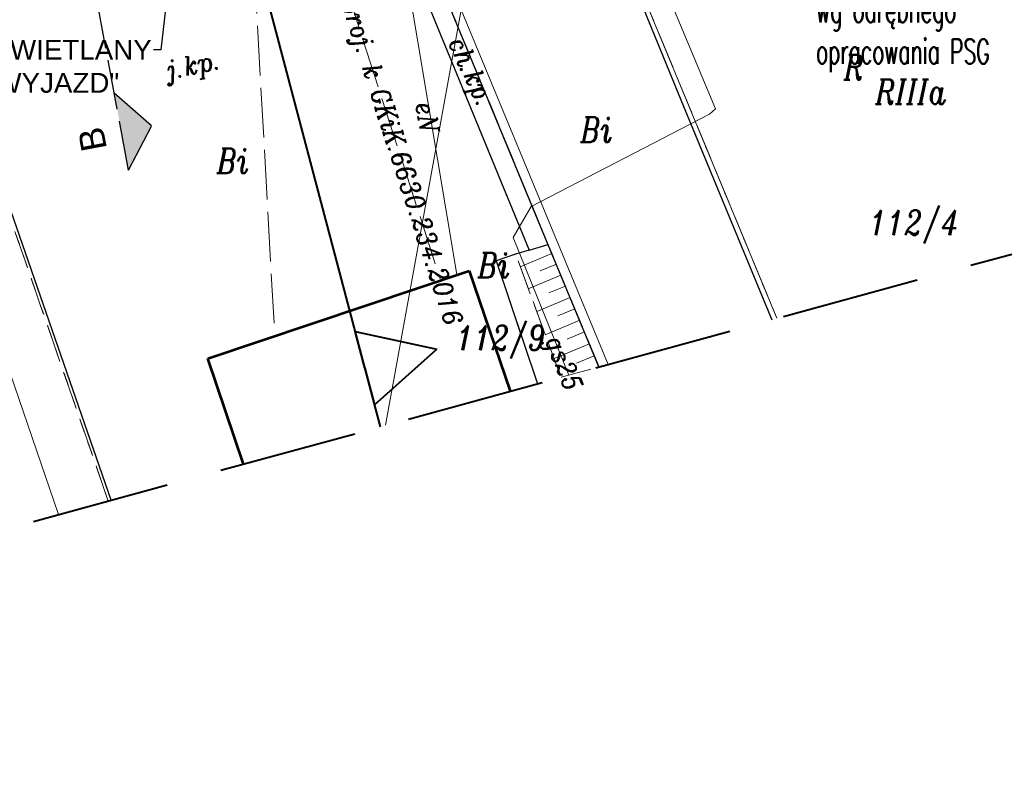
# Model space of a CAD drawing. Header units: metres. Extents: x 779 to 7046, y -512 to 9570.
# Tile 204 of 256: x 2205 to 2245, y 104 to 134. Entities that reach past the tile are written whole.
import ezdxf
from ezdxf import colors
from ezdxf.entities.mleader import LeaderData, LeaderLine
from ezdxf.math import Vec2, Vec3

# ---------------------------------------------------------------- set-up
doc = ezdxf.new("R2010")
doc.units = ezdxf.units.M
for name, pattern in [('0.5_0.5', [1, 0.5, -0.5]), ('1.5_0.5', [2, 1.5, -0.5]), ('2.0_0.5', [2.5, 2, -0.5]), ('CIĄGłA', [0]), ('DGN Style 3', [7.83309, 5.595065, -2.238026]), ('mz1.0_0.5', [1.5, 1, -0.5]), ('mz1.25_0.5', [1.75, 1.25, -0.5]), ('mz2.0_0.5', [2.5, 2, -0.5])]:
    doc.linetypes.add(name, pattern=pattern)
for name, color, linetype, lineweight in [('000 Inne (niezydentyfikowane)', 7, 'Continuous', 0), ('209-oznaczenie konturu klasyfikacyjnego', 7, 'Continuous', 0), ('210-oznaczenie konturu użytku gruntowego', 7, 'Continuous', 0), ('211-numer działki ewidencyjnej', 7, 'Continuous', 0), ('217-kontur klasyfikacyjny', 7, 'Continuous', 0), ('218-kontur użytku gruntowego', 7, 'Continuous', 0), ('219-działka ewidencyjna', 7, 'Continuous', 0), ('312-budynek ewidencyjny', 7, 'Continuous', 0), ('AGP1_OPISY', 7, 'Continuous', 13), ('chodnik (powierzchnia)', 7, 'Continuous', 0), ('chodnik (powierzchnia)-Atr17', 7, 'Continuous', 0), ('IS-G-opis', 46, 'Continuous', 30), ('jezdnia (powierzchnia)', 7, 'Continuous', 0), ('jezdnia (powierzchnia)-Atr17', 7, 'Continuous', 0), ('krawężnik (linia)', 7, 'Continuous', 0), ('MPZP', 7, 'Continuous', 0), ('ogrodzenie trwałe (linia)', 7, 'Continuous', 0), ('przewód elektroenergetyczny (linia)-SEPOD', 7, 'Continuous', 0), ('przewód elektroenergetyczny (linia)-SEPOD-Atr1', 7, 'Continuous', 0), ('przewód gazowy (linia)-SG', 7, 'Continuous', 0), ('przewód gazowy (linia)-SG-Atr1', 7, 'Continuous', 0), ('przewód kanalizacyjny - projektowany lub w budowie (linia)-SK - ob. projektowany', 7, 'Continuous', 0), ('przewód kanalizacyjny - projektowany lub w budowie (linia)-SK - ob. projektowany-Atr1', 7, 'Continuous', 0), ('skarpa nieumocniona (powierzchnia)', 7, 'Continuous', 0), ('Zakres', 7, 'Continuous', 0), ('zbiornik - przewód kanalizacyjny (powierzchnia)-SK', 7, 'Continuous', 0)]:
    doc.layers.add(name, color=color, linetype=linetype, lineweight=lineweight)
doc.styles.add('ARIAL', font='arial.ttf')
doc.styles.add('IS-0.6', font='simplex.shx', dxfattribs={"width": 0.6})
doc.styles.get("Standard").update_dxf_attribs({"font": 'arial.ttf'})
doc.linetypes.add('902-500', pattern='A,3.75,[24,dgnlstyle-geo-mz.shx,S=0.002786,R=0,X=0,Y=0],3.75', length=7.5)

# ---------------------------------------------------------------- blocks, each defined once
blk = doc.blocks.new('PZT MDCP podkład')
at = {"layer": '000 Inne (niezydentyfikowane)', "color": 252, "linetype": 'Continuous', "lineweight": 13, "true_color": 0x939598, "flags": 128}
for points in [[(2160.656, -1.674), (2159.376, -2.204)], [(2160.836, -2.104), (2160.186, -2.374)], [(2161.016, -2.544), (2159.706, -3.094)], [(2161.206, -2.994), (2160.536, -3.264)], [(2161.396, -3.444), (2160.046, -4.004)], [(2161.586, -3.904), (2160.896, -4.184)], [(2161.776, -4.364), (2160.386, -4.944)], [(2161.976, -4.834), (2161.266, -5.124)], [(2162.166, -5.314), (2160.746, -5.904)], [(2162.366, -5.794), (2161.646, -6.094)]]:
    blk.add_lwpolyline(points, dxfattribs=at)
at = {"layer": '217-kontur klasyfikacyjny', "color": 252, "linetype": '1.5_0.5', "lineweight": 13, "true_color": 0x939598, "flags": 128}
for points in [[(2160.356, 18.316), (2169.723, -4.285)], [(2142.778, -11.648), (2136.086, 7.676)]]:
    blk.add_lwpolyline(points, dxfattribs=at)
at = {"layer": '218-kontur użytku gruntowego', "color": 252, "linetype": '0.5_0.5', "lineweight": 13, "true_color": 0x939598, "flags": 128}
for points in [[(2169.723, -4.285), (2160.356, 18.316)], [(2160.356, 18.316), (2169.723, -4.285)], [(2136.086, 7.676), (2142.778, -11.648)], [(2142.778, -11.648), (2136.086, 7.676)]]:
    blk.add_lwpolyline(points, dxfattribs=at)
at = {"layer": '219-działka ewidencyjna', "color": 252, "linetype": 'Continuous', "lineweight": 13, "true_color": 0x939598, "flags": 128}
for points in [[(2160.356, 18.316), (2169.723, -4.285)], [(2153.948, -8.595), (2156.996, 8.146)], [(2156.996, 8.146), (2162.92, -6.143)]]:
    blk.add_lwpolyline(points, dxfattribs=at)
at = {"layer": '312-budynek ewidencyjny', "color": 252, "linetype": 'Continuous', "lineweight": 53, "true_color": 0x939598, "flags": 128}
for points in [[(2146.786, -5.904), (2157.316, -2.374)], [(2157.316, -2.374), (2158.971, -7.223)], [(2148.23, -10.158), (2146.786, -5.904)]]:
    blk.add_lwpolyline(points, dxfattribs=at)
at = {"layer": 'chodnik (powierzchnia)', "color": 252, "linetype": 'mz1.0_0.5', "lineweight": 13, "true_color": 0x939598, "flags": 128}
blk.add_lwpolyline([(2159.736, -1.534), (2160.506, -1.304), (2154.706, 12.706), (2154.006, 12.416), (2159.736, -1.534)], close=True, dxfattribs=at)
at = {"layer": 'jezdnia (powierzchnia)', "color": 252, "linetype": '1.5_0.5', "lineweight": 13, "true_color": 0x939598, "flags": 128}
for points in [[(2169.522, -4.34), (2169.522, -4.34), (2165.946, 4.286), (2160.246, 18.206), (2160.196, 19.556), (2152.966, 16.616), (2153.706, 15.516), (2154.146, 14.086), (2154.706, 12.706), (2160.506, -1.304), (2162.557, -6.243), (2162.557, -6.243)], [(2160.074, -6.921), (2160.074, -6.921), (2158.406, -1.964), (2159.196, -1.704), (2159.736, -1.534), (2154.006, 12.416), (2148.626, 10.566), (2148.186, 10.636), (2147.866, 11.016), (2147.636, 11.966), (2147.506, 11.966), (2146.376, 15.356), (2146.306, 15.706), (2133.716, 10.476), (2135.476, 8.976), (2136.286, 7.946), (2136.106, 7.926), (2142.896, -11.615), (2142.896, -11.615)]]:
    blk.add_lwpolyline(points, dxfattribs=at)
at = {"layer": 'krawężnik (linia)', "color": 252, "linetype": 'Continuous', "lineweight": 30, "true_color": 0x939598, "flags": 128}
for points in [[(2160.196, 19.556), (2160.246, 18.206), (2165.946, 4.286), (2169.522, -4.34)], [(2154.006, 12.416), (2159.736, -1.534), (2159.196, -1.704), (2158.406, -1.964), (2160.074, -6.921)], [(2142.896, -11.615), (2136.106, 7.926), (2135.416, 8.826), (2133.666, 10.396), (2131.976, 11.046), (2130.726, 11.316), (2129.266, 11.356)], [(2159.736, -1.534), (2160.506, -1.304)]]:
    blk.add_lwpolyline(points, dxfattribs=at)
at = {"layer": 'MPZP', "color": 252, "linetype": 'Continuous', "lineweight": 40, "true_color": 0x939598, "flags": 128}
for points in [[(2125.102, 133.755), (2146.578, 18.455), (2153.737, -8.653)], [(2153.112, -6.289), (2152.723, -4.814), (2156.013, -5.523)], [(2153.112, -6.289), (2153.502, -7.765), (2156.013, -5.523)]]:
    blk.add_lwpolyline(points, dxfattribs=at)
at = {"layer": 'ogrodzenie trwałe (linia)', "color": 252, "linetype": '902-500', "lineweight": 30, "true_color": 0x939598, "flags": 128}
blk.add_lwpolyline([(2162.553, -6.244), (2160.236, -0.674), (2154.706, 12.706), (2154.146, 14.086), (2147.716, 11.936)], dxfattribs=at)
at = {"layer": 'przewód elektroenergetyczny (linia)-SEPOD', "color": 252, "linetype": 'Continuous', "lineweight": 13, "true_color": 0x939598, "flags": 128}
blk.add_lwpolyline([(2154.086, 13.836), (2156.826, -2.514)], dxfattribs=at)
at = {"layer": 'przewód gazowy (linia)-SG', "color": 252, "linetype": 'Continuous', "lineweight": 13, "true_color": 0x939598, "flags": 128}
blk.add_lwpolyline([(2161.341, -6.575), (2159.096, -1.024), (2159.826, 0.216), (2167.006, 3.936), (2167.246, 4.156), (2164.736, 10.176), (2162.366, 16.516)], dxfattribs=at)
at = {"layer": 'przewód kanalizacyjny - projektowany lub w budowie (linia)-SK - ob. projektowany', "color": 252, "linetype": 'mz2.0_0.5', "lineweight": 13, "true_color": 0x939598, "flags": 128}
for points in [[(2145.026, 111.386), (2145.776, 107.346), (2148.636, 100.426), (2154.506, 85.216), (2156.906, 77.966), (2160.896, 65.786), (2162.116, 60.946), (2165.286, 47.416), (2168.336, 34.676), (2158.396, 20.796), (2150.736, 14.086), (2148.566, 11.566), (2149.486, -4.974)], [(2150.736, 14.086), (2156.166, -2.734)]]:
    blk.add_lwpolyline(points, dxfattribs=at)
at = {"layer": 'skarpa nieumocniona (powierzchnia)', "color": 252, "linetype": 'mz1.25_0.5', "lineweight": 13, "true_color": 0x939598, "flags": 128}
blk.add_lwpolyline([(2161.026, -6.661), (2162.557, -6.243), (2160.506, -1.304), (2159.736, -1.534), (2159.196, -1.704), (2161.026, -6.661)], close=True, dxfattribs=at)
for points in [[(2162.557, -6.243), (2162.557, -6.243), (2160.506, -1.304), (2159.736, -1.534), (2159.196, -1.704), (2161.026, -6.661)], [(2161.026, -6.661), (2161.026, -6.661), (2162.557, -6.243)]]:
    blk.add_lwpolyline(points, dxfattribs=at)
at = {"layer": 'Zakres', "color": 252, "linetype": 'DGN Style 3', "lineweight": 40, "true_color": 0x939598, "flags": 128}
blk.add_lwpolyline([(2174.696, 172.586), (2130.246, 158.476), (2070.276, 140.136), (2076.276, 101.676), (2103.086, -22.494), (2224.436, 10.666), (2208.436, 67.156), (2203.276, 85.806), (2188.226, 134.806), (2174.696, 172.586)], close=True, dxfattribs=at)
at = {"layer": 'zbiornik - przewód kanalizacyjny (powierzchnia)-SK', "color": 252, "linetype": 'Continuous', "lineweight": 13, "true_color": 0x939598, "flags": 128}
blk.add_lwpolyline([(2140.776, -12.194), (2140.776, -12.194), (2134.386, 6.426), (2134.066, 6.316), (2131.546, 5.446), (2137.874, -12.987), (2137.874, -12.987)], dxfattribs=at)
at = {"layer": '209-oznaczenie konturu klasyfikacyjnego', "color": 252, "linetype": 'Continuous', "lineweight": 13, "true_color": 0x939598, "insert": (2173.696, 4.343), "char_height": 1, "attachment_point": 7, "line_spacing_factor": 0.6}
blk.add_mtext('\\FITALIC_1250;\\H1x;\\W0.79;RIIIa', dxfattribs=at)
at = {"layer": '210-oznaczenie konturu użytku gruntowego', "color": 252, "linetype": 'Continuous', "lineweight": 13, "true_color": 0x939598, "char_height": 1, "attachment_point": 7, "line_spacing_factor": 0.6}
for s, insert in [('\\FITALIC_1250;\\H1x;\\W0.79;R', (2172.422, 5.326)), ('\\FITALIC_1250;\\H1x;\\W0.79;Bi', (2161.812, 2.818)), ('\\FITALIC_1250;\\H1x;\\W0.79;Bi', (2147.159, 1.557)), ('\\FITALIC_1250;\\H1x;\\W0.79;Bi', (2157.676, -2.644))]:
    blk.add_mtext(s, dxfattribs=dict(at, insert=insert))
at = {"layer": '211-numer działki ewidencyjnej', "color": 252, "linetype": 'Continuous', "lineweight": 13, "true_color": 0x939598, "char_height": 1, "attachment_point": 1, "line_spacing_factor": 0.6}
for s, insert in [('\\FITALIC_1250;\\H1x;\\W0.79;112/4', (2173.456, 0.066)), ('\\FITALIC_1250;\\H1x;\\W0.79;112/9', (2156.807, -4.573))]:
    blk.add_mtext(s, dxfattribs=dict(at, insert=insert))
at = {"layer": 'chodnik (powierzchnia)-Atr17', "color": 252, "lineweight": 13, "true_color": 0x939598, "insert": (2156.24, 6.721), "char_height": 0.75, "attachment_point": 7, "rotation": 294.999, "line_spacing_factor": 0.6}
blk.add_mtext('\\FITALIC_1250;\\H1x;\\W0.9;ch.kp.', dxfattribs=at)
at = {"layer": 'jezdnia (powierzchnia)-Atr17', "color": 252, "lineweight": 13, "true_color": 0x939598, "insert": (2145.269, 5.092), "char_height": 0.75, "attachment_point": 7, "rotation": 12.037, "line_spacing_factor": 0.6}
blk.add_mtext('\\FITALIC_1250;\\H1x;\\W0.9;j.kp.', dxfattribs=at)
at = {"layer": 'przewód elektroenergetyczny (linia)-SEPOD-Atr1', "color": 252, "lineweight": 13, "true_color": 0x939598, "insert": (2155.533, 4.426), "char_height": 0.75, "attachment_point": 4, "rotation": 279.513, "line_spacing_factor": 0.6}
blk.add_mtext('\\FITALIC_1250;\\H1x;\\W0.9;eN', dxfattribs=at)
at = {"layer": 'przewód gazowy (linia)-SG-Atr1', "color": 252, "lineweight": 13, "true_color": 0x939598, "insert": (2160.611, -5.09), "char_height": 0.75, "attachment_point": 4, "rotation": 292.015, "line_spacing_factor": 0.6}
blk.add_mtext('\\FITALIC_1250;\\H1x;\\W0.9;gs25', dxfattribs=at)
at = {"layer": 'przewód kanalizacyjny - projektowany lub w budowie (linia)-SK - ob. projektowany-Atr1', "color": 252, "lineweight": 13, "true_color": 0x939598, "insert": (2152.387, 8.548), "char_height": 0.75, "attachment_point": 4, "rotation": 287.891, "line_spacing_factor": 0.6}
blk.add_mtext('\\FITALIC_1250;\\H1x;\\W0.9;proj. k GKiK.6630.234.2016', dxfattribs=at)
blk = doc.blocks.new('_None', base_point=(2.5, 0))
blk = doc.blocks.new('PRZEKRÓJ TERENU OPIS PZT')
at = {"linetype": '2.0_0.5', "true_color": 0x000000}
h = blk.add_hatch(color=18, dxfattribs=at)
h.dxf.hatch_style = 1
h.paths.add_polyline_path([(2698.045, 8.117), (2696.459, 9.36), (2699.63, 9.36)])
at = {"color": 18, "linetype": '2.0_0.5', "true_color": 0x000000}
for points in [[(2696.459, 9.36), (2736.515, 9.36), (2736.514, 14.237), (2764.724, 14.188), (2764.726, 9.311), (2854.774, 9.36)], [(2696.459, 9.36), (2698.045, 8.117)], [(2699.63, 9.36), (2698.045, 8.117)]]:
    blk.add_lwpolyline(points, dxfattribs=at)
at = {"layer": 'AGP1_OPISY', "color": 18, "linetype": '2.0_0.5', "lineweight": 40, "true_color": 0x000000, "insert": (2697.466, 10.055), "char_height": 1.026, "attachment_point": 7, "style": 'ARIAL', "bg_fill": 3, "box_fill_scale": 1.5, "bg_fill_color": 256, "bg_fill_transparency": 0}
blk.add_mtext('B', dxfattribs=at)

msp = doc.modelspace()

# ---------------------------------------------------------------- block references
at = {"color": 18, "linetype": 'CIĄGłA', "lineweight": 5, "true_color": 0x000000}
msp.add_blockref('PZT MDCP podkład', (65.959, 126.502), dxfattribs=at)

# ---------------------------------------------------------------- leaders
at = {"layer": 'AGP1_OPISY'}
ml = msp.add_multileader_mtext('Standard', dxfattribs=at)
ml.set_content('ZNAK PODŚWIETLANY\\P"WJAZD/WYJAZD"', color=256, style='ARIAL')
ml.set_leader_properties()
ml.build(insert=Vec2(0, 0))
ml.multileader.update_dxf_attribs({"arrow_head_size": 1})
ctx = ml.context
ctx.base_point, ctx.char_height, ctx.arrow_head_size, ctx.landing_gap_size, ctx.plane_origin = Vec3(2198.254, 133.03), 0.8, 1, 0.08, Vec3(2238.467, 116.749)
ctx.text_align_type = 1
notes = []
notes.append((ctx, [(1, (1, 1, 0), (2210.855, 133.03), (-1, 0), 0.3, [(0, [(2213.457, 155.926)], 0, [])])]))
ctx.mtext.insert, ctx.mtext.width, ctx.mtext.defined_height, ctx.mtext.alignment, ctx.mtext.flow_direction = Vec3(2204.405, 133.437), 22.31044, 9.297, 2, 5
at = {"layer": 'IS-G-opis'}
ml = msp.add_multileader_mtext('Standard', dxfattribs=at)
ml.set_content('Wymagane spięcie sieci \\Pgazowej przez gazownie \\Pwg odrębnego \\Popracowania PSG', color=256, style='IS-0.6')
ml.set_leader_properties(linetype='Continuous', lineweight=9)
ml.set_arrow_properties(name='NONE')
ml.build(insert=Vec2(0, 0))
ml.multileader.update_dxf_attribs({"has_dogleg": 0, "text_left_attachment_type": 6, "text_right_attachment_type": 6, "dogleg_length": 0, "arrow_head_size": 0.0938})
ctx = ml.context
ctx.base_point, ctx.char_height, ctx.arrow_head_size, ctx.landing_gap_size, ctx.plane_origin = Vec3(2237.064, 137.138), 1, 0.0938, 0.2, Vec3(2227.947, 151.192)
ctx.left_attachment, ctx.right_attachment = 6, 6
notes.append((ctx, [(0, (1, 1, 0), (2237.064, 137.138), (1, 0), 0, [(0, [(2232.881, 146.981)], 0, [])])]))
ctx.mtext.insert, ctx.mtext.line_spacing_style, ctx.mtext.flow_direction = Vec3(2237.264, 138.471), 2, 5
for ctx, leaders in notes:
    for number, flags, end, landing, length, lines in leaders:
        leader = LeaderData()
        leader.index, (leader.has_last_leader_line, leader.has_dogleg_vector, leader.attachment_direction) = number, flags
        leader.last_leader_point, leader.dogleg_vector, leader.dogleg_length = Vec3(end), Vec3(landing), length
        for number, points, colour, breaks in lines:
            line = LeaderLine()
            line.index, line.vertices, line.color, line.breaks = number, Vec3.list(points), colors.encode_raw_color(colour), breaks
            leader.lines.append(line)
        ctx.leaders.append(leader)

# ---------------------------------------------------------------- next in the draw order: block references
at = {"color": 18, "linetype": 'CIĄGłA', "lineweight": 5, "true_color": 0x000000, "rotation": 100.5600011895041}
msp.add_blockref('PRZEKRÓJ TERENU OPIS PZT', (2712.923, -2520.887), dxfattribs=at)

doc.saveas('drawing.dxf')
